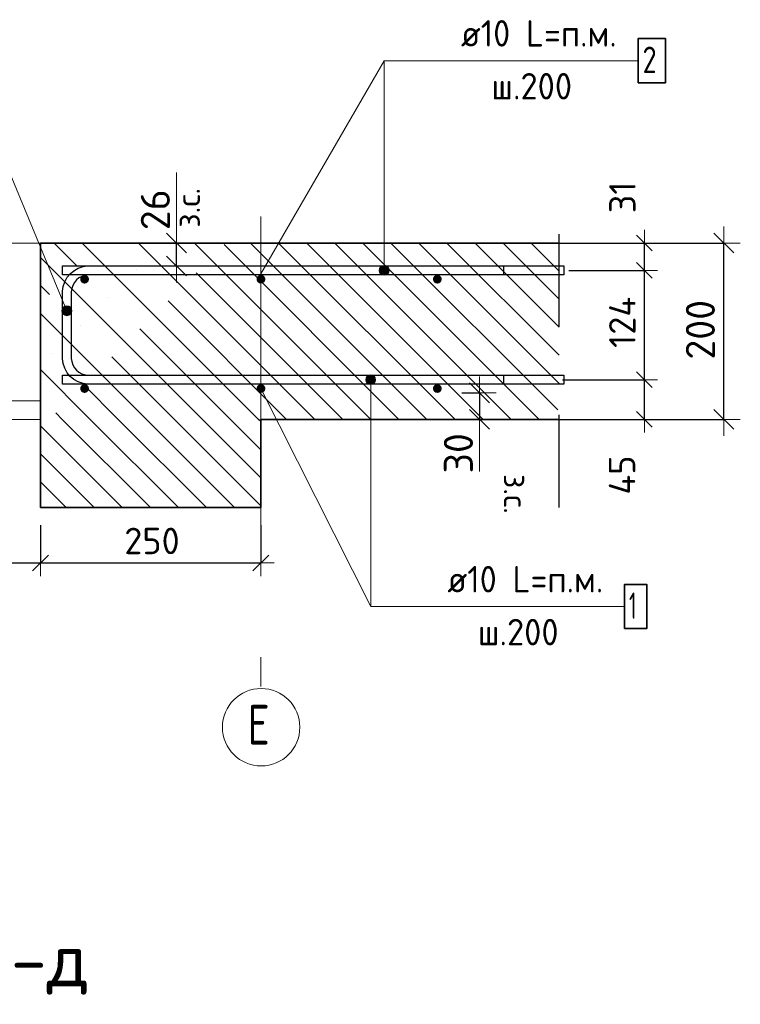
# Model space of a CAD drawing. Header units: metres. Extents: x -38 to 97, y -15 to 21.
# Tile 110 of 114: x 88.443 to 89.26, y -4.959 to -3.843. Entities that reach past the tile are written whole.
import ezdxf

# ---------------------------------------------------------------- set-up
doc = ezdxf.new("R2010")
doc.units = ezdxf.units.M
doc.header["$PDMODE"] = 65
for name, pattern in [('______11', [0.5, 0.4, -0.05, 0, -0.05]), ('______4', [0.135, 0.105, -0.03]), ('______5', [1.1, 0.8, -0.1, 0.1, -0.1])]:
    doc.linetypes.add(name, pattern=pattern)
for name, color, linetype, lineweight in [('XR$5$Арм. стержнями верхней зоны', 180, 'Continuous', 35), ('XR$5$Арм. стержнями нижней зоны', 180, 'Continuous', 35), ('XR$5$Арм.стержн. Арматура края', 96, 'Continuous', 35), ('XR$5$ВК__отв в полу 1-2 эт', 220, 'Continuous', 25), ('XR$5$Осевая линия (1)', 7, '______5', 13), ('XR$5$Размерная линия (1)', 7, 'Continuous', 13), ('XR$5$Размерная линия_ общее', 7, 'Continuous', 13)]:
    doc.layers.add(name, color=color, linetype=linetype, lineweight=lineweight)
doc.styles.add('ISOCPEUR', font='txt')
doc.dimstyles.new('DIMSTYLE_11', dxfattribs={"dimtxt": 0.033, "dimasz": 0.0375, "dimexe": 0, "dimexo": 0, "dimgap": 0.0165, "dimtad": 2, "dimdec": 0, "dimlfac": 1000, "dimrnd": 1, "dimzin": 12, "dimdsep": 46, "dimtxsty": 'ISOCPEUR', "dimblk1": 'ALL_ML_STRICH', "dimblk2": 'ALL_ML_STRICH', "dimsah": 1, "dimcen": 0, "dimclrd": 7, "dimclre": 256, "dimclrt": 7, "dimadec": 0, "dimazin": 0, "dimtfac": 1, "dimtdec": 0, "dimtix": 1, "dimtmove": 2, "dimatfit": 3, "dimfxl": 0, "dimtvp": 1.2, "dimtzin": 0, "dimlwd": 0, "dimlwe": -3, "dimarcsym": 0})
doc.dimstyles.new('DIMSTYLE_12', dxfattribs={"dimtxt": 0.03, "dimasz": 0.03, "dimexe": 0, "dimexo": 0, "dimgap": 0.015, "dimtad": 2, "dimdec": 0, "dimlfac": 1000, "dimrnd": 1, "dimzin": 12, "dimdsep": 46, "dimtxsty": 'ISOCPEUR', "dimblk1": 'ALL_ML_STRICH', "dimblk2": 'ALL_ML_STRICH', "dimsah": 1, "dimcen": 0, "dimclrd": 7, "dimclre": 256, "dimclrt": 7, "dimadec": 0, "dimazin": 0, "dimtfac": 1, "dimtdec": 0, "dimtix": 1, "dimtmove": 2, "dimatfit": 3, "dimfxl": 0, "dimtzin": 0, "dimlwd": 0, "dimlwe": -3, "dimarcsym": 0})
doc.dimstyles.new('DIMSTYLE_14', dxfattribs={"dimtxt": 0.03, "dimasz": 0.03, "dimexe": 0, "dimexo": 0, "dimgap": 0.015, "dimtad": 2, "dimdec": 0, "dimlfac": 1000, "dimrnd": 1, "dimzin": 12, "dimdsep": 46, "dimtxsty": 'ISOCPEUR', "dimblk1": 'ALL_ML_STRICH', "dimblk2": 'ALL_ML_STRICH', "dimsah": 1, "dimcen": 0, "dimclrd": 7, "dimclre": 256, "dimclrt": 7, "dimadec": 0, "dimazin": 0, "dimtfac": 1, "dimtdec": 0, "dimtix": 1, "dimtmove": 2, "dimatfit": 3, "dimfxl": 0, "dimtvp": 1.2, "dimtzin": 0, "dimlwd": 0, "dimlwe": -3, "dimarcsym": 0})
doc.dimstyles.new('DIMSTYLE_24', dxfattribs={"dimtxt": 0.03, "dimasz": 0.03, "dimexe": 0, "dimexo": 0, "dimgap": 0.015, "dimtad": 2, "dimdec": 0, "dimlfac": 1000, "dimrnd": 5, "dimzin": 12, "dimdsep": 46, "dimtxsty": 'ISOCPEUR', "dimblk1": 'ALL_ML_STRICH', "dimblk2": 'ALL_ML_STRICH', "dimsah": 1, "dimcen": 0, "dimclrd": 7, "dimclre": 256, "dimclrt": 7, "dimadec": 0, "dimazin": 0, "dimtfac": 1, "dimtdec": 0, "dimtix": 1, "dimtmove": 2, "dimatfit": 3, "dimfxl": 0, "dimtzin": 0, "dimlwd": 0, "dimlwe": -3, "dimarcsym": 0})
doc.dimstyles.new('DIMSTYLE_8', dxfattribs={"dimtxt": 0.033, "dimasz": 0.0375, "dimexe": 0, "dimexo": 0, "dimgap": 0.0165, "dimtad": 2, "dimdec": 0, "dimlfac": 1000, "dimrnd": 1, "dimzin": 12, "dimdsep": 46, "dimtxsty": 'ISOCPEUR', "dimblk1": 'ALL_ML_STRICH', "dimblk2": 'ALL_ML_STRICH', "dimsah": 1, "dimcen": 0, "dimclrd": 7, "dimclre": 256, "dimclrt": 7, "dimadec": 0, "dimazin": 0, "dimtfac": 1, "dimtdec": 0, "dimtix": 1, "dimtmove": 2, "dimatfit": 3, "dimfxl": 0, "dimtzin": 0, "dimlwd": 0, "dimlwe": -3, "dimarcsym": 0})
pattern_1 = [(135, (0, 0), (-0.031819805, -0.031819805), [0.4, -0.05, 0, -0.05]), (135, (-0.01591, -0.01591), (-0.031819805, -0.031819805), [0.8, -0.1, 0.1, -0.1])]

# ---------------------------------------------------------------- blocks, each defined once
blk = doc.blocks.new('ALL_ML_STRICH')
at = {"color": 0, "linetype": 'ByBlock', "lineweight": -2}
for p, q in [((-0.3, -0.3), (0.3, 0.3)), ((0, -0.5), (0, 0.5)), ((-1, 0), (0.5, 0))]:
    blk.add_line(p, q, dxfattribs=at)
blk = doc.blocks.new('*D355')
at = {"layer": 'DEFPOINTS', "color": 7, "linetype": 'Continuous', "lineweight": 13, "transparency": 33554687}
for p in [(89.0348, -4.0958), (89.0348, -4.2958), (89.2413, -4.2958)]:
    blk.add_point(p, dxfattribs=at)
at = {"layer": 'XR$5$Размерная линия_ общее', "color": 253, "linetype": 'Continuous', "lineweight": -2, "true_color": 0xa0a0a0, "transparency": 33554687}
for p, q in [((89.0548, -4.0958), (89.2413, -4.0958)), ((89.0548, -4.2958), (89.2413, -4.2958))]:
    blk.add_line(p, q, dxfattribs=at)
at = {"layer": 'XR$5$Размерная линия_ общее', "color": 7, "linetype": 'Continuous', "lineweight": -2, "transparency": 33554687}
blk.add_line((89.2413, -4.2958), (89.2413, -4.0958), dxfattribs=at)
at = {"layer": 'XR$5$Размерная линия_ общее', "color": 7, "linetype": 'Continuous', "lineweight": 13, "transparency": 33554687, "xscale": 0.0375, "yscale": 0.0375, "zscale": 0.0375}
for p, rotation in [((89.2413, -4.0958), 90), ((89.2413, -4.2958), 270)]:
    blk.add_blockref('ALL_ML_STRICH', p, dxfattribs=dict(at, rotation=rotation))
at = {"layer": 'XR$5$Размерная линия_ общее', "color": 7, "linetype": 'Continuous', "lineweight": 13, "transparency": 33554687, "insert": (89.2148, -4.1942), "char_height": 0.033, "width": 0.099, "attachment_point": 5, "rotation": 90, "style": 'ISOCPEUR'}
blk.add_mtext('\\A1;{200}', dxfattribs=at)
blk = doc.blocks.new('*D413')
at = {"layer": 'DEFPOINTS', "color": 7, "linetype": 'Continuous', "lineweight": 13, "transparency": 33554687}
for p in [(88.9244, -4.2658), (88.9644, -4.2658), (88.9244, -4.2958)]:
    blk.add_point(p, dxfattribs=at)
at = {"layer": 'XR$5$Размерная линия_ общее', "color": 253, "linetype": 'Continuous', "lineweight": -2, "true_color": 0xa0a0a0, "transparency": 33554687}
for p, q in [((88.9444, -4.2658), (88.9644, -4.2658)), ((88.9444, -4.2958), (88.9644, -4.2958))]:
    blk.add_line(p, q, dxfattribs=at)
at = {"layer": 'XR$5$Размерная линия_ общее', "color": 7, "linetype": 'Continuous', "lineweight": -2, "transparency": 33554687}
blk.add_line((88.9644, -4.2658), (88.9644, -4.2958), dxfattribs=at)
at = {"layer": 'XR$5$Размерная линия_ общее', "color": 7, "linetype": 'Continuous', "lineweight": 13, "transparency": 33554687, "xscale": 0.0375, "yscale": 0.0375, "zscale": 0.0375}
for p, rotation in [((88.9644, -4.2658), 90), ((88.9644, -4.2958), 270)]:
    blk.add_blockref('ALL_ML_STRICH', p, dxfattribs=dict(at, rotation=rotation))
at = {"layer": 'XR$5$Размерная линия_ общее', "color": 7, "linetype": 'Continuous', "lineweight": 13, "transparency": 33554687, "insert": (88.9404, -4.3343), "char_height": 0.033, "width": 0.066, "attachment_point": 5, "rotation": 90, "style": 'ISOCPEUR'}
blk.add_mtext('\\A1;{30}', dxfattribs=at)
at = {"layer": 'XR$5$Размерная линия_ общее', "color": 7, "linetype": 'Continuous', "lineweight": 13, "transparency": 33554687, "insert": (89.0189, -4.3578), "char_height": 0.027, "width": 0.00135, "attachment_point": 1, "rotation": 270, "line_spacing_factor": 0.60241, "style": 'ISOCPEUR'}
blk.add_mtext('з.с.', dxfattribs=at)
blk = doc.blocks.new('*D434')
at = {"layer": 'DEFPOINTS', "color": 7, "linetype": 'Continuous', "lineweight": 13, "transparency": 33554687}
for p in [(88.2864, -4.2958), (88.4664, -4.3958), (88.2864, -4.4587)]:
    blk.add_point(p, dxfattribs=at)
at = {"layer": 'XR$5$Размерная линия (1)', "color": 9, "linetype": 'Continuous', "lineweight": -2, "true_color": 0xc7c7c7, "transparency": 33554687}
for p, q in [((88.2864, -4.3158), (88.2864, -4.4587)), ((88.4664, -4.4158), (88.4664, -4.4587))]:
    blk.add_line(p, q, dxfattribs=at)
at = {"layer": 'XR$5$Размерная линия (1)', "color": 7, "linetype": 'Continuous', "lineweight": -2, "transparency": 33554687}
blk.add_line((88.2864, -4.4587), (88.4664, -4.4587), dxfattribs=at)
at = {"layer": 'XR$5$Размерная линия (1)', "color": 7, "linetype": 'Continuous', "lineweight": 13, "transparency": 33554687, "xscale": 0.03, "yscale": 0.03, "zscale": 0.03, "rotation": 180}
blk.add_blockref('ALL_ML_STRICH', (88.2864, -4.4587), dxfattribs=at)
at = {"layer": 'XR$5$Размерная линия (1)', "color": 7, "linetype": 'Continuous', "lineweight": 13, "transparency": 33554687, "xscale": 0.03, "yscale": 0.03, "zscale": 0.03}
blk.add_blockref('ALL_ML_STRICH', (88.4664, -4.4587), dxfattribs=at)
at = {"layer": 'XR$5$Размерная линия (1)', "color": 7, "linetype": 'Continuous', "lineweight": 13, "transparency": 33554687, "insert": (88.3809, -4.4337), "char_height": 0.03, "width": 0.09, "attachment_point": 5, "style": 'ISOCPEUR'}
blk.add_mtext('\\A1;{180}', dxfattribs=at)
blk = doc.blocks.new('*D435')
at = {"layer": 'DEFPOINTS', "color": 7, "linetype": 'Continuous', "lineweight": 13, "transparency": 33554687}
for p in [(88.4664, -4.3958), (88.7164, -4.3958), (88.4664, -4.4587)]:
    blk.add_point(p, dxfattribs=at)
at = {"layer": 'XR$5$Размерная линия (1)', "color": 9, "linetype": 'Continuous', "lineweight": -2, "true_color": 0xc7c7c7, "transparency": 33554687}
for p, q in [((88.4664, -4.4158), (88.4664, -4.4587)), ((88.7164, -4.4158), (88.7164, -4.4587))]:
    blk.add_line(p, q, dxfattribs=at)
at = {"layer": 'XR$5$Размерная линия (1)', "color": 7, "linetype": 'Continuous', "lineweight": -2, "transparency": 33554687}
blk.add_line((88.4664, -4.4587), (88.7164, -4.4587), dxfattribs=at)
at = {"layer": 'XR$5$Размерная линия (1)', "color": 7, "linetype": 'Continuous', "lineweight": 13, "transparency": 33554687, "xscale": 0.03, "yscale": 0.03, "zscale": 0.03, "rotation": 180}
blk.add_blockref('ALL_ML_STRICH', (88.4664, -4.4587), dxfattribs=at)
at = {"layer": 'XR$5$Размерная линия (1)', "color": 7, "linetype": 'Continuous', "lineweight": 13, "transparency": 33554687, "xscale": 0.03, "yscale": 0.03, "zscale": 0.03}
blk.add_blockref('ALL_ML_STRICH', (88.7164, -4.4587), dxfattribs=at)
at = {"layer": 'XR$5$Размерная линия (1)', "color": 7, "linetype": 'Continuous', "lineweight": 13, "transparency": 33554687, "insert": (88.5929, -4.4337), "char_height": 0.03, "width": 0.09, "attachment_point": 5, "style": 'ISOCPEUR'}
blk.add_mtext('\\A1;{250}', dxfattribs=at)
blk = doc.blocks.new('*D521')
at = {"layer": 'DEFPOINTS', "color": 7, "linetype": 'Continuous', "lineweight": 13, "transparency": 33554687}
for p in [(88.5807, -4.0958), (88.5807, -4.1218), (88.6207, -4.1218)]:
    blk.add_point(p, dxfattribs=at)
at = {"layer": 'XR$5$Размерная линия_ общее', "color": 253, "linetype": 'Continuous', "lineweight": -2, "true_color": 0xa0a0a0, "transparency": 33554687}
for p, q in [((88.6007, -4.0958), (88.6207, -4.0958)), ((88.6007, -4.1218), (88.6207, -4.1218))]:
    blk.add_line(p, q, dxfattribs=at)
at = {"layer": 'XR$5$Размерная линия_ общее', "color": 7, "linetype": 'Continuous', "lineweight": -2, "transparency": 33554687}
blk.add_line((88.6207, -4.1218), (88.6207, -4.0958), dxfattribs=at)
at = {"layer": 'XR$5$Размерная линия_ общее', "color": 7, "linetype": 'Continuous', "lineweight": 13, "transparency": 33554687, "xscale": 0.0375, "yscale": 0.0375, "zscale": 0.0375}
for p, rotation in [((88.6207, -4.0958), 90), ((88.6207, -4.1218), 270)]:
    blk.add_blockref('ALL_ML_STRICH', p, dxfattribs=dict(at, rotation=rotation))
at = {"layer": 'XR$5$Размерная линия_ общее', "color": 7, "linetype": 'Continuous', "lineweight": 13, "transparency": 33554687, "insert": (88.6203, -4.0785), "char_height": 0.027, "width": 0.00135, "attachment_point": 1, "rotation": 90, "line_spacing_factor": 0.60241, "style": 'ISOCPEUR'}
blk.add_mtext('з.с.', dxfattribs=at)
at = {"layer": 'XR$5$Размерная линия_ общее', "color": 7, "linetype": 'Continuous', "lineweight": 13, "transparency": 33554687, "insert": (88.5967, -4.0581), "char_height": 0.033, "width": 0.066, "attachment_point": 5, "rotation": 90, "style": 'ISOCPEUR'}
blk.add_mtext('\\A1;{26}', dxfattribs=at)
blk = doc.blocks.new('*D558')
at = {"layer": 'DEFPOINTS', "color": 7, "linetype": 'Continuous', "lineweight": 13, "transparency": 33554687}
for p in [(89.0386, -4.2508), (89.0515, -4.2958), (89.1513, -4.2958)]:
    blk.add_point(p, dxfattribs=at)
at = {"layer": 'XR$5$Размерная линия (1)', "color": 9, "linetype": 'Continuous', "lineweight": -2, "true_color": 0xc7c7c7, "transparency": 33554687}
for p, q in [((89.0586, -4.2508), (89.1513, -4.2508)), ((89.0715, -4.2958), (89.1513, -4.2958))]:
    blk.add_line(p, q, dxfattribs=at)
at = {"layer": 'XR$5$Размерная линия (1)', "color": 7, "linetype": 'Continuous', "lineweight": -2, "transparency": 33554687}
blk.add_line((89.1513, -4.2958), (89.1513, -4.2508), dxfattribs=at)
at = {"layer": 'XR$5$Размерная линия (1)', "color": 7, "linetype": 'Continuous', "lineweight": 13, "transparency": 33554687, "xscale": 0.03, "yscale": 0.03, "zscale": 0.03}
for p, rotation in [((89.1513, -4.2508), 90), ((89.1513, -4.2958), 270)]:
    blk.add_blockref('ALL_ML_STRICH', p, dxfattribs=dict(at, rotation=rotation))
at = {"layer": 'XR$5$Размерная линия (1)', "color": 7, "linetype": 'Continuous', "lineweight": 13, "transparency": 33554687, "insert": (89.126, -4.359), "char_height": 0.03, "width": 0.06, "attachment_point": 5, "rotation": 90, "style": 'ISOCPEUR'}
blk.add_mtext('\\A1;{45}', dxfattribs=at)
blk = doc.blocks.new('*D559')
at = {"layer": 'DEFPOINTS', "color": 7, "linetype": 'Continuous', "lineweight": 13, "transparency": 33554687}
for p in [(89.0457, -4.1268), (89.0386, -4.2508), (89.1513, -4.2508)]:
    blk.add_point(p, dxfattribs=at)
at = {"layer": 'XR$5$Размерная линия (1)', "color": 9, "linetype": 'Continuous', "lineweight": -2, "true_color": 0xc7c7c7, "transparency": 33554687}
for p, q in [((89.0657, -4.1268), (89.1513, -4.1268)), ((89.0586, -4.2508), (89.1513, -4.2508))]:
    blk.add_line(p, q, dxfattribs=at)
at = {"layer": 'XR$5$Размерная линия (1)', "color": 7, "linetype": 'Continuous', "lineweight": -2, "transparency": 33554687}
blk.add_line((89.1513, -4.2508), (89.1513, -4.1268), dxfattribs=at)
at = {"layer": 'XR$5$Размерная линия (1)', "color": 7, "linetype": 'Continuous', "lineweight": 13, "transparency": 33554687, "xscale": 0.03, "yscale": 0.03, "zscale": 0.03}
for p, rotation in [((89.1513, -4.1268), 90), ((89.1513, -4.2508), 270)]:
    blk.add_blockref('ALL_ML_STRICH', p, dxfattribs=dict(at, rotation=rotation))
at = {"layer": 'XR$5$Размерная линия (1)', "color": 7, "linetype": 'Continuous', "lineweight": 13, "transparency": 33554687, "insert": (89.1263, -4.1858), "char_height": 0.03, "width": 0.09, "attachment_point": 5, "rotation": 90, "style": 'ISOCPEUR'}
blk.add_mtext('\\A1;{124}', dxfattribs=at)
blk = doc.blocks.new('*D560')
at = {"layer": 'DEFPOINTS', "color": 7, "linetype": 'Continuous', "lineweight": 13, "transparency": 33554687}
for p in [(89.0278, -4.0958), (89.0457, -4.1268), (89.1513, -4.1268)]:
    blk.add_point(p, dxfattribs=at)
at = {"layer": 'XR$5$Размерная линия (1)', "color": 9, "linetype": 'Continuous', "lineweight": -2, "true_color": 0xc7c7c7, "transparency": 33554687}
for p, q in [((89.0478, -4.0958), (89.1513, -4.0958)), ((89.0657, -4.1268), (89.1513, -4.1268))]:
    blk.add_line(p, q, dxfattribs=at)
at = {"layer": 'XR$5$Размерная линия (1)', "color": 7, "linetype": 'Continuous', "lineweight": -2, "transparency": 33554687}
blk.add_line((89.1513, -4.1268), (89.1513, -4.0958), dxfattribs=at)
at = {"layer": 'XR$5$Размерная линия (1)', "color": 7, "linetype": 'Continuous', "lineweight": 13, "transparency": 33554687, "xscale": 0.03, "yscale": 0.03, "zscale": 0.03}
for p, rotation in [((89.1513, -4.0958), 90), ((89.1513, -4.1268), 270)]:
    blk.add_blockref('ALL_ML_STRICH', p, dxfattribs=dict(at, rotation=rotation))
at = {"layer": 'XR$5$Размерная линия (1)', "color": 7, "linetype": 'Continuous', "lineweight": 13, "transparency": 33554687, "insert": (89.1264, -4.044), "char_height": 0.03, "width": 0.06, "attachment_point": 5, "rotation": 90, "style": 'ISOCPEUR'}
blk.add_mtext('\\A1;{31}', dxfattribs=at)

msp = doc.modelspace()

# ---------------------------------------------------------------- hatches: boundary and pattern name
at = {"linetype": 'Continuous', "lineweight": 13, "transparency": 33554687}
h = msp.add_hatch(dxfattribs=at)
h.set_pattern_fill('____', scale=0.225, style=0, pattern_type=2)
h.set_pattern_definition([(0, (0.45, 0.45), (0.225, 0.225), [0.225, -0.225]), (90, (0.45, 0.45), (-0.225, 0.225), [0.225, -0.225])])
h.paths.add_polyline_path([(88.4664, -4.0958), (88.2864, -4.0958), (88.2864, -4.2958), (88.4664, -4.2958)], flags=0)
h = msp.add_hatch(dxfattribs=at)
h.set_pattern_fill('__________540', scale=0.015, style=0, pattern_type=2)
h.set_pattern_definition(pattern_1)
h.paths.add_polyline_path([(88.4664, -4.0958), (88.4664, -4.2958), (89.0548, -4.2958), (89.0548, -4.0958)], flags=0)
at = {"linetype": 'Continuous', "lineweight": 25, "transparency": 33554687}
h = msp.add_hatch(dxfattribs=at)
h.set_pattern_fill('__________540', scale=0.015, style=0, pattern_type=2)
h.set_pattern_definition(pattern_1)
h.paths.add_polyline_path([(88.7164, -4.2958), (88.4664, -4.2958), (88.4664, -4.3958), (88.7164, -4.3958)], flags=0)
at = {"layer": 'XR$5$Арм. стержнями верхней зоны', "linetype": 'Continuous', "lineweight": 50, "transparency": 33554687}
for points in [[(88.5215, -4.1368), (88.5211, -4.1349), (88.52, -4.1333), (88.5184, -4.1322), (88.5165, -4.1318), (88.5146, -4.1322), (88.5129, -4.1333), (88.5119, -4.1349), (88.5115, -4.1368), (88.5119, -4.1388), (88.5129, -4.1404), (88.5146, -4.1415), (88.5165, -4.1418), (88.5184, -4.1415), (88.52, -4.1404), (88.5211, -4.1388)], [(88.7215, -4.1368), (88.7211, -4.1349), (88.72, -4.1333), (88.7184, -4.1322), (88.7165, -4.1318), (88.7146, -4.1322), (88.7129, -4.1333), (88.7119, -4.1349), (88.7115, -4.1368), (88.7119, -4.1388), (88.7129, -4.1404), (88.7146, -4.1415), (88.7165, -4.1418), (88.7184, -4.1415), (88.72, -4.1404), (88.7211, -4.1388)], [(88.9215, -4.1368), (88.9211, -4.1349), (88.92, -4.1333), (88.9184, -4.1322), (88.9165, -4.1318), (88.9146, -4.1322), (88.9129, -4.1333), (88.9119, -4.1349), (88.9115, -4.1368), (88.9119, -4.1388), (88.9129, -4.1404), (88.9146, -4.1415), (88.9165, -4.1418), (88.9184, -4.1415), (88.92, -4.1404), (88.9211, -4.1388)]]:
    msp.add_hatch(color=4, dxfattribs=at).paths.add_polyline_path(points)
at = {"layer": 'XR$5$Арм. стержнями верхней зоны', "linetype": 'Continuous', "lineweight": 13, "transparency": 33554687}
for points in [[(88.8611, -4.124), (88.8514, -4.124), (88.8506, -4.1268)], [(88.8611, -4.124), (88.8506, -4.1268), (88.8618, -4.1268)], [(88.8618, -4.1268), (88.8506, -4.1268), (88.8514, -4.1297)], [(88.859, -4.122), (88.8534, -4.122), (88.8514, -4.124)], [(88.859, -4.122), (88.8514, -4.124), (88.8611, -4.124)], [(88.8618, -4.1268), (88.8514, -4.1297), (88.8611, -4.1297)], [(88.8611, -4.1297), (88.8514, -4.1297), (88.8534, -4.1317)], [(88.8534, -4.122), (88.859, -4.122), (88.8562, -4.1212)], [(88.8611, -4.1297), (88.8534, -4.1317), (88.859, -4.1317)], [(88.859, -4.1317), (88.8534, -4.1317), (88.8562, -4.1325)]]:
    msp.add_hatch(color=7, dxfattribs=at).paths.add_polyline_path(points)
at = {"layer": 'XR$5$Арм. стержнями нижней зоны', "linetype": 'Continuous', "lineweight": 13, "transparency": 33554687}
for points in [[(88.8353, -4.2508), (88.8465, -4.2508), (88.8457, -4.248)], [(88.8353, -4.2508), (88.8457, -4.248), (88.8361, -4.248)], [(88.8361, -4.2537), (88.8465, -4.2508), (88.8353, -4.2508)], [(88.8361, -4.248), (88.8457, -4.248), (88.8437, -4.246)], [(88.8361, -4.248), (88.8437, -4.246), (88.8381, -4.246)], [(88.8361, -4.2537), (88.8457, -4.2537), (88.8465, -4.2508)], [(88.8381, -4.2557), (88.8457, -4.2537), (88.8361, -4.2537)], [(88.8381, -4.246), (88.8437, -4.246), (88.8409, -4.2452)], [(88.8381, -4.2557), (88.8437, -4.2557), (88.8457, -4.2537)], [(88.8437, -4.2557), (88.8381, -4.2557), (88.8409, -4.2565)]]:
    msp.add_hatch(color=7, dxfattribs=at).paths.add_polyline_path(points)
at = {"layer": 'XR$5$Арм. стержнями нижней зоны', "linetype": 'Continuous', "lineweight": 50, "transparency": 33554687}
for points in [[(88.5215, -4.2608), (88.5211, -4.2589), (88.52, -4.2573), (88.5184, -4.2562), (88.5165, -4.2558), (88.5146, -4.2562), (88.5129, -4.2573), (88.5119, -4.2589), (88.5115, -4.2608), (88.5119, -4.2628), (88.5129, -4.2644), (88.5146, -4.2655), (88.5165, -4.2658), (88.5184, -4.2655), (88.52, -4.2644), (88.5211, -4.2628)], [(88.7215, -4.2608), (88.7211, -4.2589), (88.72, -4.2573), (88.7184, -4.2562), (88.7165, -4.2558), (88.7146, -4.2562), (88.7129, -4.2573), (88.7119, -4.2589), (88.7115, -4.2608), (88.7119, -4.2628), (88.7129, -4.2644), (88.7146, -4.2655), (88.7165, -4.2658), (88.7184, -4.2655), (88.72, -4.2644), (88.7211, -4.2628)], [(88.9215, -4.2608), (88.9211, -4.2589), (88.92, -4.2573), (88.9184, -4.2562), (88.9165, -4.2558), (88.9146, -4.2562), (88.9129, -4.2573), (88.9119, -4.2589), (88.9115, -4.2608), (88.9119, -4.2628), (88.9129, -4.2644), (88.9146, -4.2655), (88.9165, -4.2658), (88.9184, -4.2655), (88.92, -4.2644), (88.9211, -4.2628)]]:
    msp.add_hatch(color=4, dxfattribs=at).paths.add_polyline_path(points)
at = {"layer": 'XR$5$Арм.стержн. Арматура края', "linetype": 'Continuous', "lineweight": 13, "transparency": 33554687}
for points in [[(88.4971, -4.167), (88.4919, -4.1692), (88.4908, -4.1718)], [(88.4971, -4.167), (88.4908, -4.1718), (88.4997, -4.1681)], [(88.4997, -4.1681), (88.4908, -4.1718), (88.4912, -4.1747)], [(88.4997, -4.1681), (88.4912, -4.1747), (88.5015, -4.1704)], [(88.5015, -4.1704), (88.4912, -4.1747), (88.493, -4.177)], [(88.4919, -4.1692), (88.4971, -4.167), (88.4942, -4.1674)], [(88.5015, -4.1704), (88.493, -4.177), (88.5019, -4.1733)], [(88.5019, -4.1733), (88.493, -4.177), (88.4956, -4.1781)], [(88.5019, -4.1733), (88.4956, -4.1781), (88.5008, -4.1759)], [(88.5008, -4.1759), (88.4956, -4.1781), (88.4985, -4.1778)]]:
    msp.add_hatch(color=7, dxfattribs=at).paths.add_polyline_path(points)

# ---------------------------------------------------------------- linework, layer by layer
at = {"color": 7, "linetype": '______4', "lineweight": 25, "transparency": 33554687}
msp.add_line((89.0548, -4.3958), (89.0548, -3.9958), dxfattribs=at)
at = {"color": 7, "linetype": 'Continuous', "lineweight": 13, "transparency": 33554687}
for p, q in [((88.6207, -4.0958), (88.6207, -4.0158)), ((88.9644, -4.2958), (88.9644, -4.3548))]:
    msp.add_line(p, q, dxfattribs=at)
at = {"color": 7, "linetype": 'Continuous', "lineweight": 35, "transparency": 33554687}
for p, q in [((88.4664, -4.0958), (88.4664, -4.2958)), ((89.0548, -4.0958), (88.4664, -4.0958)), ((88.4664, -4.2958), (88.4664, -4.3958)), ((88.7164, -4.2958), (89.0548, -4.2958)), ((88.7164, -4.3958), (88.7164, -4.2958)), ((88.4664, -4.3958), (88.7164, -4.3958))]:
    msp.add_line(p, q, dxfattribs=at)
at = {"color": 7, "linetype": 'Continuous', "lineweight": 13, "transparency": 33554687}
msp.add_lwpolyline([(88.4664, -4.0958), (88.2864, -4.0958), (88.2864, -4.2958), (88.4664, -4.2958), (88.4664, -4.0958)], close=True, dxfattribs=at)
at = {"layer": 'XR$5$Арм. стержнями верхней зоны', "color": 7, "linetype": 'Continuous', "lineweight": 13, "transparency": 33554687}
for p, q in [((88.8562, -3.889), (89.1442, -3.889)), ((88.8562, -3.889), (88.8562, -4.1268)), ((88.8506, -4.1268), (88.8506, -4.1268)), ((88.8562, -4.1212), (88.8562, -4.1212)), ((88.8618, -4.1268), (88.8618, -4.1268)), ((88.8562, -4.1325), (88.8562, -4.1325))]:
    msp.add_line(p, q, dxfattribs=at)
at = {"layer": 'XR$5$Арм. стержнями верхней зоны', "color": 7, "linetype": 'Continuous', "lineweight": 35, "transparency": 33554687}
msp.add_lwpolyline([(89.1442, -3.914), (89.1752, -3.914), (89.1752, -3.864), (89.1442, -3.864), (89.1442, -3.914)], dxfattribs=at)
at = {"layer": 'XR$5$Арм. стержнями верхней зоны', "color": 4, "linetype": 'Continuous', "lineweight": 25, "transparency": 33554687}
msp.add_lwpolyline([(88.4914, -4.1218), (89.0598, -4.1218), (89.0598, -4.1318), (88.4914, -4.1318), (88.4914, -4.1218)], dxfattribs=at)
at = {"layer": 'XR$5$Арм. стержнями верхней зоны', "color": 7, "linetype": 'Continuous', "lineweight": 13, "transparency": 33554687}
msp.add_circle((88.8562, -4.1268), 0.00563, dxfattribs=at)
at = {"layer": 'XR$5$Арм. стержнями нижней зоны', "color": 7, "linetype": 'Continuous', "lineweight": 13, "transparency": 33554687}
for p, q in [((88.8353, -4.2508), (88.8353, -4.2508)), ((88.8409, -4.2452), (88.8409, -4.2452)), ((88.8409, -4.5081), (88.8409, -4.2508)), ((88.8465, -4.2508), (88.8465, -4.2508)), ((88.8409, -4.2565), (88.8409, -4.2565)), ((88.8409, -4.5081), (89.1289, -4.5081))]:
    msp.add_line(p, q, dxfattribs=at)
at = {"layer": 'XR$5$Арм. стержнями нижней зоны', "color": 4, "linetype": 'Continuous', "lineweight": 25, "transparency": 33554687}
msp.add_lwpolyline([(88.4914, -4.2458), (89.0598, -4.2458), (89.0598, -4.2558), (88.4914, -4.2558), (88.4914, -4.2458)], dxfattribs=at)
at = {"layer": 'XR$5$Арм. стержнями нижней зоны', "color": 7, "linetype": 'Continuous', "lineweight": 35, "transparency": 33554687}
msp.add_lwpolyline([(89.1289, -4.5331), (89.1539, -4.5331), (89.1539, -4.4831), (89.1289, -4.4831), (89.1289, -4.5331)], dxfattribs=at)
at = {"layer": 'XR$5$Арм. стержнями нижней зоны', "color": 7, "linetype": 'Continuous', "lineweight": 13, "transparency": 33554687}
msp.add_circle((88.8409, -4.2508), 0.00563, dxfattribs=at)
at = {"layer": 'XR$5$Арм.стержн. Арматура края', "color": 7, "linetype": 'Continuous', "lineweight": 13, "transparency": 33554687}
for p, q in [((88.4034, -3.9486), (88.4964, -4.1726)), ((88.4912, -4.1747), (88.4912, -4.1747)), ((88.4942, -4.1674), (88.4942, -4.1674)), ((88.5015, -4.1704), (88.5015, -4.1704)), ((88.4985, -4.1778), (88.4985, -4.1778))]:
    msp.add_line(p, q, dxfattribs=at)
at = {"layer": 'XR$5$Арм.стержн. Арматура края', "color": 4, "linetype": 'Continuous', "lineweight": 25, "transparency": 33554687}
msp.add_lwpolyline([(88.9914, -4.2558), (88.5199, -4.2558), (88.5147, -4.2551), (88.5093, -4.2533), (88.5043, -4.2505), (88.5001, -4.2471), (88.4967, -4.2429), (88.4939, -4.2379), (88.4921, -4.2325), (88.4914, -4.2273), (88.4914, -4.1504), (88.4921, -4.1452), (88.4939, -4.1398), (88.4967, -4.1347), (88.5001, -4.1306), (88.5043, -4.1272), (88.5093, -4.1244), (88.5147, -4.1226), (88.5199, -4.1218), (88.9914, -4.1218), (88.9914, -4.1318), (88.5206, -4.1318), (88.517, -4.1324), (88.5133, -4.1336), (88.51, -4.1354), (88.5072, -4.1377), (88.5049, -4.1404), (88.5031, -4.1438), (88.5019, -4.1475), (88.5014, -4.1511), (88.5014, -4.2266), (88.5019, -4.2302), (88.5031, -4.2339), (88.5049, -4.2372), (88.5072, -4.24), (88.51, -4.2423), (88.5133, -4.2441), (88.517, -4.2453), (88.5206, -4.2458), (88.9914, -4.2458), (88.9914, -4.2558)], dxfattribs=at)
at = {"layer": 'XR$5$Арм.стержн. Арматура края', "color": 7, "linetype": 'Continuous', "lineweight": 13, "transparency": 33554687}
msp.add_circle((88.4964, -4.1726), 0.00563, dxfattribs=at)
at = {"layer": 'XR$5$ВК__отв в полу 1-2 эт', "color": 7, "linetype": 'Continuous', "lineweight": 13, "transparency": 33554687}
for p, q in [((88.7165, -4.1308), (88.8562, -3.889)), ((88.7165, -4.2608), (88.8409, -4.5081))]:
    msp.add_line(p, q, dxfattribs=at)
at = {"layer": 'XR$5$Осевая линия (1)', "color": 253, "linetype": '______11', "lineweight": 13, "true_color": 0xa0a0a0, "transparency": 33554687}
msp.add_line((88.7164, -4.0657), (88.7164, -4.5989), dxfattribs=at)
at = {"layer": 'XR$5$Осевая линия (1)', "color": 7, "linetype": 'Continuous', "lineweight": 13, "transparency": 33554687}
msp.add_circle((88.7167, -4.645), 0.0439, dxfattribs=at)

# ---------------------------------------------------------------- texts
at = {"color": 7, "linetype": 'Continuous', "lineweight": 13, "transparency": 33554687, "insert": (88.4532, -4.9135), "char_height": 0.06, "width": 0.153391, "attachment_point": 5, "style": 'ISOCPEUR'}
msp.add_mtext('\\A1;{\\fISOCPEUR|i0|b0;\\H0.060000;\\W1.000000;\\C7;д-д}\\P', dxfattribs=at)
at = {"layer": 'XR$5$Арм. стержнями верхней зоны', "color": 7, "linetype": 'Continuous', "lineweight": 25, "transparency": 33554687, "char_height": 0.03, "attachment_point": 7, "style": 'ISOCPEUR'}
for s, insert, width in [('\\W0.94;ø10 L=п.м.', (88.9432, -3.873), 0.199983), ('\\W0.78;2', (89.1492, -3.903), 0.032641), ('\\W0.95;ш.200 ', (88.9777, -3.933), 0.1312)]:
    msp.add_mtext(s, dxfattribs=dict(at, insert=insert, width=width))
at = {"layer": 'XR$5$Арм. стержнями нижней зоны', "color": 7, "linetype": 'Continuous', "lineweight": 25, "transparency": 33554687, "char_height": 0.03, "attachment_point": 7, "style": 'ISOCPEUR'}
for s, insert, width in [('\\W0.94;ø10 L=п.м.', (88.9279, -4.4921), 0.199983), ('\\W0.56;1', (89.1339, -4.5221), 0.023333), ('\\W0.95;ш.200 ', (88.9624, -4.5521), 0.1312)]:
    msp.add_mtext(s, dxfattribs=dict(at, insert=insert, width=width))
at = {"layer": 'XR$5$Осевая линия (1)', "color": 7, "linetype": 'Continuous', "lineweight": 13, "transparency": 33554687, "insert": (88.701, -4.6646), "char_height": 0.045, "width": 0.048961, "attachment_point": 7, "style": 'ISOCPEUR'}
msp.add_mtext('\\W0.78;Е', dxfattribs=at)

# ---------------------------------------------------------------- dimensions: what is measured, and where the dimension line sits
at = {"layer": 'XR$5$Размерная линия (1)', "color": 7, "linetype": 'Continuous', "lineweight": 13, "transparency": 33554687}
for base, p1, p2, dimstyle, picture, middle in [((89.1513, -4.0958), (89.0657, -4.1268), (89.0478, -4.0958), 'DIMSTYLE_14', '*D560', (89.1264, -4.044)), ((89.1513, -4.1268), (89.0586, -4.2508), (89.0657, -4.1268), 'DIMSTYLE_12', '*D559', (89.1263, -4.1858)), ((89.1513, -4.2508), (89.0715, -4.2958), (89.0586, -4.2508), 'DIMSTYLE_14', '*D558', (89.126, -4.359))]:
    dim = msp.add_linear_dim(base=base, p1=p1, p2=p2, angle=90, dimstyle=dimstyle, override={"dimpost": '<>', "dimclrd": 7, "dimclre": 9, "dimclrt": 7, "dimlwd": 0, "dimlwe": 65533}, dxfattribs=at)
    dim.commit()
    dim.dimension.update_dxf_attribs({"geometry": picture, "text_midpoint": middle, "dimtype": 160})
for base, p1, p2, picture, middle in [((88.4664, -4.4587), (88.2864, -4.3158), (88.4664, -4.4158), '*D434', (88.3809, -4.4337)), ((88.7164, -4.4587), (88.4664, -4.4158), (88.7164, -4.4158), '*D435', (88.5929, -4.4337))]:
    dim = msp.add_linear_dim(base=base, p1=p1, p2=p2, dimstyle='DIMSTYLE_24', override={"dimpost": '<>', "dimclrd": 7, "dimclre": 9, "dimclrt": 7, "dimlwd": 0, "dimlwe": 65533}, dxfattribs=at)
    dim.commit()
    dim.dimension.update_dxf_attribs({"geometry": picture, "text_midpoint": middle, "dimtype": 160})
at = {"layer": 'XR$5$Размерная линия_ общее', "color": 7, "linetype": 'Continuous', "lineweight": 13, "transparency": 33554687}
for base, p1, p2, angle, picture, middle in [((88.6207, -4.0958), (88.6007, -4.1218), (88.6007, -4.0958), 90, '*D521', (88.5967, -4.0581)), ((88.9644, -4.2958), (88.9444, -4.2658), (88.9444, -4.2958), 270, '*D413', (88.9404, -4.3343))]:
    dim = msp.add_linear_dim(base=base, p1=p1, p2=p2, angle=angle, text='<>\\Xз.с.', dimstyle='DIMSTYLE_11', override={"dimpost": '<>', "dimclrd": 7, "dimclre": 253, "dimclrt": 7, "dimlwd": 0, "dimlwe": 65533}, dxfattribs=at)
    dim.commit()
    dim.dimension.update_dxf_attribs({"geometry": picture, "text_midpoint": middle, "dimtype": 160})
dim = msp.add_linear_dim(base=(89.2413, -4.0958), p1=(89.0548, -4.2958), p2=(89.0548, -4.0958), angle=90, dimstyle='DIMSTYLE_8', override={"dimpost": '<>', "dimclrd": 7, "dimclre": 253, "dimclrt": 7, "dimlwd": 0, "dimlwe": 65533}, dxfattribs=at)
dim.commit()
dim.dimension.update_dxf_attribs({"geometry": '*D355', "text_midpoint": (89.2148, -4.1942), "dimtype": 160})

doc.saveas('drawing.dxf')
